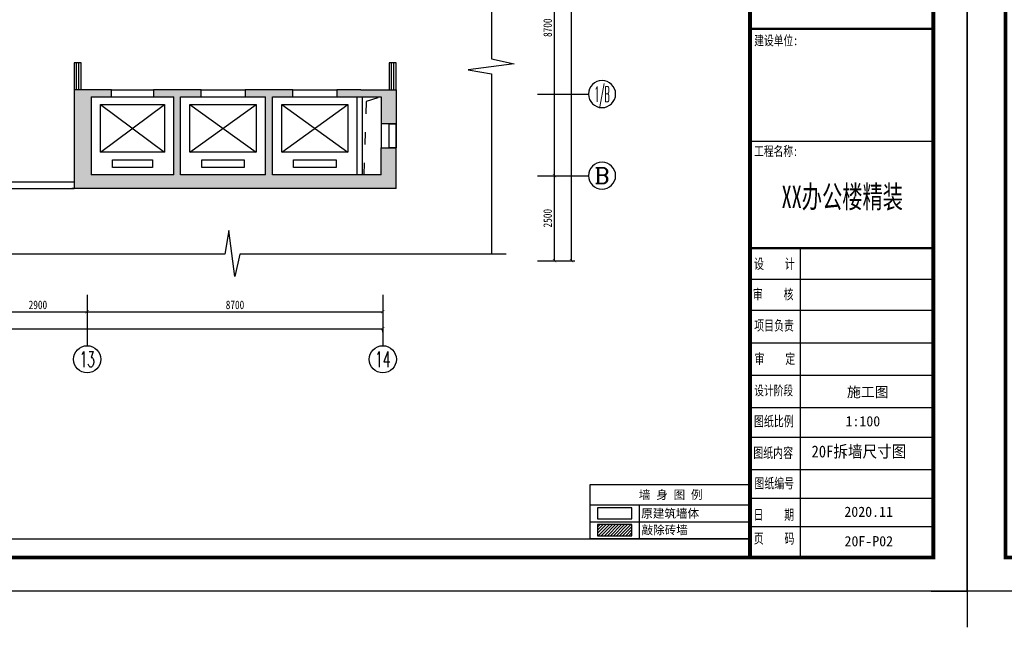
# Model space of a CAD drawing. Header units: millimetres. Extents: x -539149 to -534375, y 505028 to 505469.
# Tile 11 of 135: x -538229 to -537939, y 505028 to 505207. Entities that reach past the tile are written whole.
import ezdxf
from ezdxf.enums import TextEntityAlignment as Align

# ---------------------------------------------------------------- set-up
doc = ezdxf.new("R2010")
doc.units = ezdxf.units.MM
doc.header["$LTSCALE"] = 10
doc.linetypes.add('ACAD_ISO03W100', pattern=[30, 12, -18])
doc.linetypes.add('DASH', pattern=[0.35, 0.25, -0.1])
doc.layers.get('Defpoints').update_dxf_attribs({"color": 8})
for name, color, linetype in [('A-建筑-原墙体', 2, 'Continuous'), ('A-建筑-楼梯', 9, 'Continuous'), ('A-建筑-窗户', 4, 'Continuous'), ('A-建筑-轴号', 3, 'Continuous'), ('A2图框$0$E-图框', 100, 'Continuous'), ('AXIS_TEXT', 50, 'Continuous'), ('B-平面-尺寸', 8, 'Continuous'), ('B-平面-门洞线', 8, 'Continuous'), ('DS-TEXT', 50, 'Continuous'), ('E--图例', 3, 'Continuous'), ('E-填充', 251, 'Continuous'), ('E-墙体尺寸定位图层', 251, 'Continuous'), ('E-尺寸标注', 9, 'Continuous'), ('E-文本', 7, 'Continuous'), ('IDS-TEXT', 50, 'Continuous'), ('WINDOW', 12, 'Continuous')]:
    doc.layers.add(name, color=color, linetype=linetype)
doc.layers.add('A-批量打印图层', color=251, linetype='Continuous', plot=False)
doc.layers.add('A2图框$0$图框外线', color=1, linetype='Continuous', plot=False)
doc.styles.add('_TCH_AXIS', font='COMPLEX', dxfattribs={"bigfont": 'GBCBIG'})
doc.styles.add('A2图框$0$宋体', font='txt', dxfattribs={"width": 0.75})
doc.styles.add('A2图框$0$黑体', font='simhei.ttf')
doc.styles.add('ar', font='arial.ttf')
doc.styles.add('CCD_DIM', font='txt', dxfattribs={"width": 0.8})
doc.styles.add('COMPLEX', font='COMPLEX')
doc.styles.add('黑体', font='simhei.ttf')
doc.dimstyles.new('1-1', dxfattribs={"dimscale": 0, "dimtxt": 2.5, "dimasz": 1, "dimexe": 1, "dimexo": 1, "dimgap": 0.75, "dimtad": 1, "dimdec": 0, "dimrnd": 0.005, "dimzin": 0, "dimdsep": 46, "dimtxsty": 'CCD_DIM', "dimblk": 'ARCHTICK', "dimcen": 0.13, "dimclrd": 44, "dimclre": 44, "dimclrt": 50, "dimadec": 0, "dimazin": 0, "dimtfac": 1, "dimtdec": 0, "dimtix": 1, "dimtmove": 2, "dimatfit": 3, "dimldrblk": 'HBA_Leader_Dot', "dimfxl": 5, "dimfxlon": 1, "dimtvp": 1, "dimtolj": 1, "dimtzin": 0, "dimarcsym": 0})

# ---------------------------------------------------------------- blocks, each defined once
blk = doc.blocks.new('A2图框')
at = {"layer": 'A2图框$0$E-图框', "color": 4}
for p, q in [((155.38, 17.5), (209.38, 17.5)), ((170.24, -104.9), (170.24, -13.95)), ((155.38, -23.08), (209.38, -23.08)), ((155.38, -32.21), (209.38, -32.21)), ((155.38, -41.74), (209.38, -41.74)), ((155.38, -41.74), (209.38, -41.74)), ((155.38, -51.25), (209.38, -51.25)), ((155.38, -60.76), (209.38, -60.76)), ((155.38, -69.51), (209.38, -69.51)), ((155.38, -79.02), (209.38, -79.02)), ((155.38, -87.4), (209.38, -87.4)), ((155.38, -95.77), (209.38, -95.77))]:
    blk.add_line(p, q, dxfattribs=at)
at = {"layer": 'A2图框$0$E-图框', "color": 4, "const_width": 1.13}
blk.add_lwpolyline([(-363.4, 295.3), (209.38, 295.3), (209.38, -104.9), (-363.4, -104.9)], close=True, dxfattribs=at)
at = {"layer": 'A2图框$0$E-图框', "color": 4}
for points, const_width in [([(155.38, 295.3), (155.38, -104.9)], 1.13), ([(155.38, 50.55), (209.38, 50.55)], 0.707), ([(155.38, -13.95), (209.38, -13.95)], 0.707)]:
    blk.add_lwpolyline(points, dxfattribs=dict(at, const_width=const_width))
at = {"layer": 'A2图框$0$图框外线', "color": 1}
blk.add_lwpolyline([(-374.72, 305.2), (219.28, 305.2), (219.28, -114.8), (-374.72, -114.8)], close=True, dxfattribs=at)
blk.add_lwpolyline([(-374.72, 305.2), (219.28, 305.2), (219.28, -114.8), (-374.72, -114.8)], close=True, dxfattribs=at)
blk.add_lwpolyline([(-374.72, 305.2), (219.28, 305.2), (219.28, -114.8), (-374.72, -114.8)], close=True, dxfattribs=at)
for points in [[(-385.32, -114.8), (-374.72, -114.8), (-374.72, -125.41)], [(229.89, -114.8), (219.28, -114.8), (219.28, -125.41)]]:
    blk.add_lwpolyline(points, dxfattribs=at)
at = {"color": 150, "style": 'A2图框$0$黑体', "width": 0.630127}
blk.add_text('  XX办公楼精装  ', height=6.5707, dxfattribs=at).set_placement((158.75, -2.11), (206.38, -2.11), align=Align.FIT)
at = {"layer": 'A2图框$0$E-图框', "color": 4, "linetype": 'Continuous', "style": 'A2图框$0$宋体', "width": 0.75}
for s, height, p in [('建设单位:', 2.828, (156.66, 45.72)), ('工程名称:', 2.828, (156.62, 13.17)), ('设    计', 3, (156.57, -20.03)), ('审    核 ', 3, (156.24, -28.98)), ('项目负责', 3, (156.62, -38.16)), ('审    定', 3, (156.75, -47.95)), ('设计阶段', 2.828, (156.64, -57.19)), ('图纸比例 ', 3, (156.57, -66.33)), ('图纸内容', 3, (156.37, -75.6)), ('图纸编号 ', 3, (156.69, -84.56)), ('日    期', 3, (156.42, -93.8)), ('页    码', 3, (156.51, -100.77))]:
    blk.add_text(s, height=height, dxfattribs=at).set_placement(p)
blk = doc.blocks.new('ffdsaff')
at = {"layer": 'DS-TEXT', "style": 'ar', "flags": 8}
for tag, height, p in [('1:50', 1.96, (-10.5, 27.11)), ('2014.10.18', 1.96, (-6.8, 8.36)), ('P-01', 2.94, (-8.32, 1.92))]:
    blk.add_attdef(tag, text='', height=height, dxfattribs=at).set_placement(p, align=Align.RIGHT)
at = {"layer": 'DS-TEXT', "linetype": 'Continuous', "style": '黑体', "width": 1.344271, "flags": 8}
blk.add_attdef('原始平面布置图', text='', height=2.35, dxfattribs=at).set_placement((-24.86, 20.62), (-2.13, 20.62), align=Align.FIT)
blk = doc.blocks.new('A3图名')
at = {"layer": 'DS-TEXT', "linetype": 'Continuous', "flags": 8}
for tag, height, style, width, p, p2 in [('平 面 布 置 图', 3, '黑体', 0.960193, (-38, 48.77), (-9, 48.77)), ('FIXTURE  &  FURNISHING  LEVEL', 2, 'ar', 0.650857, (-38, 44.7), (-9, 44.7))]:
    blk.add_attdef(tag, text='', height=height, dxfattribs=dict(at, style=style, width=width)).set_placement(p, p2, align=Align.FIT)
at = {"layer": 'DS-TEXT', "style": 'ar', "flags": 8}
for tag, height, p in [('1:50', 2, (-9.5, 30.1)), ('RC-405', 3, (-9.5, 11.5))]:
    blk.add_attdef(tag, text='', height=height, dxfattribs=at).set_placement(p, align=Align.RIGHT)
blk = doc.blocks.new('_AXISO')
blk.add_circle((0, 0), 0.5)
at = {"layer": 'AXIS_TEXT', "style": 'COMPLEX', "width": 1.041667}
blk.add_attdef('A', text='', height=0.56, dxfattribs=at).set_placement((-0.25, -0.28), (0.25, -0.28), align=Align.FIT)
blk = doc.blocks.new('_ArchTick')
at = {"color": 0, "linetype": 'ByBlock', "const_width": 0.15}
blk.add_lwpolyline([(-0.5, -0.5), (0.5, 0.5)], dxfattribs=at)
blk = doc.blocks.new('HBA_Leader_Dot')
at = {"color": 0, "linetype": 'ByBlock'}
blk.add_line((-5, 0), (-10, 0), dxfattribs=at)
at = {"color": 0, "linetype": 'ByBlock', "const_width": 5}
blk.add_lwpolyline([(-2.5, 0, 1), (2.5, 0, 1)], format="xyb", close=True, dxfattribs=at)

msp = doc.modelspace()

# ---------------------------------------------------------------- hatches: boundary and pattern name
at = {"layer": 'E-填充', "ltscale": 0.01}
for points in [[(-538212.716, 505185.899), (-538212.716, 505156.899), (-538207.716, 505160.899), (-538207.716, 505185.899)], [(-538210.716, 505183.899), (-538201.716, 505183.899), (-538201.716, 505185.899), (-538210.716, 505185.899)], [(-538182.416, 505185.899), (-538189.416, 505185.899), (-538189.416, 505183.899), (-538183.416, 505183.899), (-538182.416, 505184.565)], [(-538182.416, 505159.565), (-538181.416, 505160.899), (-538181.416, 505183.899), (-538182.416, 505184.565), (-538183.416, 505183.899), (-538183.416, 505160.899)], [(-538181.416, 505183.899), (-538175.416, 505183.899), (-538175.416, 505185.899), (-538182.416, 505185.899), (-538182.416, 505184.565)], [(-538155.416, 505185.899), (-538162.416, 505185.899), (-538162.416, 505183.899), (-538156.416, 505183.899), (-538155.416, 505184.565)], [(-538155.416, 505159.565), (-538154.416, 505160.899), (-538154.416, 505183.899), (-538155.416, 505184.565), (-538156.416, 505183.899), (-538156.416, 505160.899)], [(-538154.416, 505183.899), (-538148.416, 505183.899), (-538148.416, 505185.899), (-538155.416, 505185.899), (-538155.416, 505184.565)], [(-538128.416, 505185.899), (-538135.416, 505185.899), (-538135.416, 505183.899), (-538128.416, 505183.899)], [(-538128.416, 505185.899), (-538128.416, 505183.899), (-538122.416, 505183.899), (-538118.016, 505185.899)], [(-538118.016, 505185.899), (-538122.416, 505183.899), (-538122.416, 505175.899), (-538118.016, 505175.899)], [(-538122.416, 505160.899), (-538118.016, 505156.899), (-538118.016, 505168.899), (-538122.416, 505168.899)], [(-538212.716, 505157.459), (-538212.716, 505156.899), (-538182.416, 505156.899), (-538182.416, 505159.565), (-538183.416, 505160.899), (-538208.416, 505160.899)], [(-538155.416, 505159.565), (-538156.416, 505160.899), (-538181.416, 505160.899), (-538182.416, 505159.565), (-538182.416, 505156.899), (-538155.416, 505156.899)], [(-538128.416, 505156.899), (-538128.416, 505160.899), (-538154.416, 505160.899), (-538155.416, 505159.565), (-538155.416, 505156.899)], [(-538118.016, 505156.899), (-538122.416, 505160.899), (-538128.416, 505160.899), (-538128.416, 505156.899)]]:
    msp.add_hatch(color=256, dxfattribs=at).paths.add_polyline_path(points)
at = {"layer": 'E-墙体尺寸定位图层'}
h = msp.add_hatch(dxfattribs=at)
h.set_pattern_fill('ANSI31', color=8, scale=1.707042, style=0, pattern_type=2)
h.set_pattern_definition([(45, (-267177.79295, 251997.7693), (-0.449012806, 0.449012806), [])])
h.paths.add_polyline_path([(-538048.621, 505054.834), (-538048.621, 505058.099), (-538058.684, 505058.099), (-538058.684, 505054.834)])

# ---------------------------------------------------------------- linework, layer by layer
at = {"ltscale": 0.01}
msp.add_line((-538122.416, 505175.899, 0.069), (-538122.416, 505168.899, 0.069), dxfattribs=at)
msp.add_line((-538121.916, 505114.699, 0.069), (-538121.916, 505115.699))
at = {"color": 3}
msp.add_line((-538532.648, 505053.909), (-538013.86, 505053.909), dxfattribs=at)
at = {"color": 8, "linetype": 'ACAD_ISO03W100', "ltscale": 0.03, "elevation": 0.069}
msp.add_lwpolyline([(-538127.416, 505160.907), (-538126.716, 505182.564), (-538122.416, 505183.907)], dxfattribs=at)
at = {"layer": 'A-建筑-原墙体', "ltscale": 0.01}
for p, q in [((-538201.716, 505185.899, 0.069), (-538212.716, 505185.899, 0.069)), ((-538212.716, 505185.899, 0.069), (-538212.716, 505156.899, 0.069)), ((-538201.716, 505183.899, 0.069), (-538201.716, 505185.899, 0.069)), ((-538182.416, 505185.899, 0.069), (-538189.416, 505185.899, 0.069)), ((-538189.416, 505185.899, 0.069), (-538189.416, 505183.899, 0.069)), ((-538175.416, 505185.899, 0.069), (-538182.416, 505185.899, 0.069)), ((-538175.416, 505183.899, 0.069), (-538175.416, 505185.899, 0.069)), ((-538155.416, 505185.899, 0.069), (-538162.416, 505185.899, 0.069)), ((-538162.416, 505185.899, 0.069), (-538162.416, 505183.899, 0.069)), ((-538148.416, 505185.899, 0.069), (-538155.416, 505185.899, 0.069)), ((-538148.416, 505183.899, 0.069), (-538148.416, 505185.899, 0.069)), ((-538128.416, 505185.899, 0.069), (-538135.416, 505185.899, 0.069)), ((-538135.416, 505185.899, 0.069), (-538135.416, 505183.899, 0.069)), ((-538128.416, 505185.899, 0.069), (-538118.016, 505185.899, 0.069)), ((-538118.016, 505185.899, 0.069), (-538118.016, 505175.899, 0.069)), ((-538207.716, 505183.899, 0.069), (-538201.716, 505183.899, 0.069)), ((-538207.716, 505183.899, 0.069), (-538207.716, 505160.899, 0.069)), ((-538189.416, 505183.899, 0.069), (-538183.416, 505183.899, 0.069)), ((-538183.416, 505160.899, 0.069), (-538183.416, 505183.899, 0.069)), ((-538181.416, 505160.899, 0.069), (-538181.416, 505183.899, 0.069)), ((-538181.416, 505183.899, 0.069), (-538175.416, 505183.899, 0.069)), ((-538162.416, 505183.899, 0.069), (-538156.416, 505183.899, 0.069)), ((-538156.416, 505160.899, 0.069), (-538156.416, 505183.899, 0.069)), ((-538154.416, 505160.899, 0.069), (-538154.416, 505183.899, 0.069)), ((-538154.416, 505183.899, 0.069), (-538148.416, 505183.899, 0.069)), ((-538135.416, 505183.899, 0.069), (-538128.416, 505183.899, 0.069)), ((-538129.416, 505160.899, 0.069), (-538129.416, 505183.899, 0.069)), ((-538128.416, 505183.899, 0.069), (-538122.416, 505183.899, 0.069)), ((-538127.916, 505160.899, 0.069), (-538127.916, 505183.899, 0.069)), ((-538122.416, 505183.899, 0.069), (-538122.416, 505175.899, 0.069)), ((-538118.016, 505175.899, 0.069), (-538122.416, 505175.899, 0.069)), ((-538118.016, 505175.899, 0.069), (-538120.016, 505175.899, 0.069)), ((-538120.016, 505168.899, 0.069), (-538120.016, 505175.899, 0.069)), ((-538120.016, 505175.899, 0.069), (-538118.016, 505175.899, 0.069)), ((-538118.016, 505175.899, 0.069), (-538118.016, 505168.899, 0.069)), ((-538122.416, 505160.899, 0.069), (-538122.416, 505168.899, 0.069)), ((-538122.416, 505168.899, 0.069), (-538118.016, 505168.899, 0.069)), ((-538118.016, 505168.899, 0.069), (-538120.016, 505168.899, 0.069)), ((-538118.016, 505168.899, 0.069), (-538120.016, 505168.899, 0.069)), ((-538118.016, 505156.899, 0.069), (-538118.016, 505168.899, 0.069)), ((-538237.116, 505158.899, 0.069), (-538212.716, 505158.899, 0.069)), ((-538212.716, 505158.899, 0.069), (-538212.716, 505156.899, 0.069)), ((-538183.416, 505160.899, 0.069), (-538207.716, 505160.899, 0.069)), ((-538156.416, 505160.899, 0.069), (-538181.416, 505160.899, 0.069)), ((-538128.416, 505160.899, 0.069), (-538154.416, 505160.899, 0.069)), ((-538122.416, 505160.899, 0.069), (-538128.416, 505160.899, 0.069)), ((-538237.116, 505156.899, 0.069), (-538212.716, 505156.899, 0.069)), ((-538118.016, 505156.899, 0.069), (-538213.425, 505156.899, 0.069))]:
    msp.add_line(p, q, dxfattribs=at)
at = {"layer": 'A-建筑-原墙体', "color": 8, "ltscale": 0.01}
for points in [[(-538089.916, 505279.376), (-538089.916, 505195.103), (-538083.281, 505193.614), (-538096.814, 505191.832), (-538089.916, 505190.644), (-538089.916, 505137.656)], [(-538085.571, 505137.656), (-538163.942, 505137.656), (-538165.431, 505131.021), (-538167.213, 505144.553), (-538168.401, 505137.656), (-538245.922, 505137.656)]]:
    msp.add_lwpolyline(points, dxfattribs=at)
at = {"layer": 'A-建筑-原墙体'}
for points in [[(-538058.684, 505059.766), (-538048.621, 505059.766), (-538048.621, 505063.032), (-538058.684, 505063.032)], [(-538058.684, 505054.834), (-538048.621, 505054.834), (-538048.621, 505058.099), (-538058.684, 505058.099)], [(-538058.684, 505054.834), (-538048.621, 505054.834), (-538048.621, 505058.099), (-538058.684, 505058.099)]]:
    msp.add_lwpolyline(points, close=True, dxfattribs=at)
at = {"layer": 'A-建筑-楼梯', "ltscale": 0.01}
for p, q in [((-538204.966, 505167.649, 0.069), (-538204.966, 505181.649, 0.069)), ((-538204.966, 505181.649, 0.069), (-538186.166, 505181.649, 0.069)), ((-538204.966, 505167.649, 0.069), (-538186.166, 505181.649, 0.069)), ((-538204.966, 505181.649, 0.069), (-538186.166, 505167.649, 0.069)), ((-538186.166, 505181.649, 0.069), (-538186.166, 505167.649, 0.069)), ((-538178.666, 505167.649, 0.069), (-538178.666, 505181.649, 0.069)), ((-538178.666, 505181.649, 0.069), (-538159.166, 505181.649, 0.069)), ((-538178.666, 505167.649, 0.069), (-538159.166, 505181.649, 0.069)), ((-538178.666, 505181.649, 0.069), (-538159.166, 505167.649, 0.069)), ((-538159.166, 505181.649, 0.069), (-538159.166, 505167.649, 0.069)), ((-538151.666, 505167.648, 0.069), (-538151.666, 505181.648, 0.069)), ((-538151.666, 505181.648, 0.069), (-538132.166, 505181.648, 0.069)), ((-538151.666, 505167.648, 0.069), (-538132.166, 505181.648, 0.069)), ((-538151.666, 505181.648, 0.069), (-538132.166, 505167.648, 0.069)), ((-538132.166, 505181.648, 0.069), (-538132.166, 505167.648, 0.069)), ((-538186.166, 505167.649, 0.069), (-538204.966, 505167.649, 0.069)), ((-538159.166, 505167.649, 0.069), (-538178.666, 505167.649, 0.069)), ((-538132.166, 505167.648, 0.069), (-538151.666, 505167.648, 0.069)), ((-538201.466, 505163.149, 0.069), (-538201.466, 505165.399, 0.069)), ((-538201.466, 505165.399, 0.069), (-538189.666, 505165.399, 0.069)), ((-538189.666, 505165.399, 0.069), (-538189.666, 505163.149, 0.069)), ((-538175.166, 505163.149, 0.069), (-538175.166, 505165.399, 0.069)), ((-538175.166, 505165.399, 0.069), (-538162.666, 505165.399, 0.069)), ((-538162.666, 505165.399, 0.069), (-538162.666, 505163.149, 0.069)), ((-538148.166, 505163.148, 0.069), (-538148.166, 505165.398, 0.069)), ((-538148.166, 505165.398, 0.069), (-538135.666, 505165.398, 0.069)), ((-538135.666, 505165.398, 0.069), (-538135.666, 505163.148, 0.069)), ((-538189.666, 505163.149, 0.069), (-538201.466, 505163.149, 0.069)), ((-538162.666, 505163.149, 0.069), (-538175.166, 505163.149, 0.069)), ((-538135.666, 505163.148, 0.069), (-538148.166, 505163.148, 0.069))]:
    msp.add_line(p, q, dxfattribs=at)
at = {"layer": 'A-建筑-窗户', "ltscale": 0.01}
for p, q in [((-538210.716, 505193.899, 0.069), (-538212.716, 505193.899, 0.069)), ((-538212.716, 505193.899, 0.069), (-538212.716, 505185.899, 0.069)), ((-538212.05, 505185.899, 0.069), (-538212.05, 505193.899, 0.069)), ((-538211.383, 505185.899, 0.069), (-538211.383, 505193.899, 0.069)), ((-538210.716, 505185.899, 0.069), (-538210.716, 505193.899, 0.069)), ((-538118.016, 505193.899, 0.069), (-538120.016, 505193.899, 0.069)), ((-538120.016, 505193.899, 0.069), (-538120.016, 505185.899, 0.069)), ((-538119.35, 505185.899, 0.069), (-538119.35, 505193.899, 0.069)), ((-538118.683, 505185.899, 0.069), (-538118.683, 505193.899, 0.069)), ((-538118.016, 505185.899, 0.069), (-538118.016, 505193.899, 0.069))]:
    msp.add_line(p, q, dxfattribs=at)
at = {"layer": 'A-建筑-轴号', "ltscale": 0.01}
for p, q in [((-538076.394, 505184.699, 0.069), (-538061.394, 505184.699, 0.069)), ((-538076.394, 505160.699, 0.069), (-538061.394, 505160.699, 0.069)), ((-538208.916, 505125.699, 0.069), (-538208.916, 505110.699, 0.069)), ((-538121.916, 505125.699, 0.069), (-538121.916, 505110.699, 0.069))]:
    msp.add_line(p, q, dxfattribs=at)
at = {"layer": 'A-批量打印图层'}
for points in [[(-538543.961, 505458.51), (-537949.961, 505458.51), (-537949.961, 505038.51), (-538543.961, 505038.51)], [(-537949.961, 505458.51), (-537355.961, 505458.51), (-537355.961, 505038.51), (-537949.961, 505038.51)]]:
    msp.add_lwpolyline(points, close=True, dxfattribs=at)
at = {"layer": 'B-平面-门洞线', "color": 8, "ltscale": 0.01}
for p, q in [((-538201.716, 505185.899, 0.069), (-538189.416, 505185.899, 0.069)), ((-538175.416, 505185.899, 0.069), (-538162.416, 505185.899, 0.069)), ((-538148.416, 505185.899, 0.069), (-538135.416, 505185.899, 0.069)), ((-538201.716, 505183.899, 0.069), (-538189.416, 505183.899, 0.069)), ((-538175.416, 505183.899, 0.069), (-538162.416, 505183.899, 0.069)), ((-538148.416, 505183.899, 0.069), (-538135.416, 505183.899, 0.069))]:
    msp.add_line(p, q, dxfattribs=at)
at = {"layer": 'Defpoints', "linetype": 'Continuous', "ltscale": 0.5}
msp.add_lwpolyline([(-538532.648, 505053.909), (-538013.86, 505053.909), (-538013.86, 505448.611), (-538532.648, 505448.611)], close=True, dxfattribs=at)
at = {"layer": 'E--图例', "color": 8}
for p, q in [((-538060.904, 505063.909), (-538013.86, 505063.909)), ((-538046.401, 505053.909), (-538046.401, 505063.909)), ((-538060.904, 505058.909), (-538013.86, 505058.909))]:
    msp.add_line(p, q, dxfattribs=at)
at = {"layer": 'E--图例'}
msp.add_lwpolyline([(-538060.904, 505069.886), (-538013.86, 505069.886), (-538013.86, 505053.909), (-538060.904, 505053.909)], close=True, dxfattribs=at)
at = {"layer": 'WINDOW', "linetype": 'DASH', "ltscale": 0.01}
for p, q in [((-538118.016, 505175.899, 0.069), (-538120.016, 505175.899, 0.069)), ((-538118.016, 505175.899, 0.069), (-538120.016, 505175.899, 0.069)), ((-538120.016, 505168.899, 0.069), (-538118.016, 505168.899, 0.069)), ((-538120.016, 505168.899, 0.069), (-538118.016, 505168.899, 0.069))]:
    msp.add_line(p, q, dxfattribs=at)
at = {"layer": 'WINDOW', "ltscale": 0.01}
for p, q in [((-538120.016, 505168.899, 0.069), (-538120.016, 505175.899, 0.069)), ((-538120.016, 505168.899, 0.069), (-538120.016, 505175.899, 0.069)), ((-538118.016, 505168.899, 0.069), (-538118.016, 505175.899, 0.069)), ((-538118.016, 505168.899, 0.069), (-538118.016, 505175.899, 0.069))]:
    msp.add_line(p, q, dxfattribs=at)

# ---------------------------------------------------------------- block references
ref = msp.add_blockref('A3图名', (-537955.838, 505029.338), dxfattribs=dict(xscale=1.362294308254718, yscale=1.362294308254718, zscale=1.362294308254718))
ref.add_attrib('平 面 布 置 图', '施工图', dxfattribs={"layer": 'IDS-TEXT', "linetype": 'Continuous', "height": 3, "style": '黑体'}).set_placement((-537985.316, 505094.685), align=Align.BOTTOM_LEFT)
at = {"layer": 'A-建筑-窗户', "ltscale": 0.5}
for p in [(-538169.245, 505153.313), (-537575.245, 505153.313)]:
    msp.add_blockref('A2图框', p, dxfattribs=at)
at = {"layer": 'A-建筑-轴号', "ltscale": 0.01}
ref = msp.add_blockref('_AXISO', (-538057.394, 505184.699, 0.069), dxfattribs=dict(at, xscale=-8, yscale=8, zscale=8))
ref.add_attrib('A', '1/B', dxfattribs={"layer": 'AXIS_TEXT', "height": 4.5255, "style": '_TCH_AXIS', "width": 0.388889}).set_placement((-538059.657, 505182.436, 0.069), (-538055.132, 505182.436, 0.069), align=Align.FIT)
ref = msp.add_blockref('_AXISO', (-538057.394, 505160.699, 0.069), dxfattribs=dict(at, xscale=-8, yscale=8, zscale=8))
ref.add_attrib('A', 'B', dxfattribs={"layer": 'AXIS_TEXT', "height": 4.525, "style": '_TCH_AXIS', "width": 1.235294}).set_placement((-538059.657, 505158.436, 0.069), (-538055.132, 505158.436, 0.069), align=Align.FIT)
ref = msp.add_blockref('_AXISO', (-538208.916, 505106.699, 0.069), dxfattribs=dict(at, xscale=8, yscale=8, zscale=8))
ref.add_attrib('A', '13', dxfattribs={"layer": 'AXIS_TEXT', "height": 4.5255, "style": '_TCH_AXIS', "width": 0.724138}).set_placement((-538211.179, 505104.436, 0.069), (-538206.654, 505104.436, 0.069), align=Align.FIT)
ref = msp.add_blockref('_AXISO', (-538121.916, 505106.699, 0.069), dxfattribs=dict(at, xscale=8, yscale=8, zscale=8))
ref.add_attrib('A', '14', dxfattribs={"layer": 'AXIS_TEXT', "height": 4.5255, "style": '_TCH_AXIS', "width": 0.677419}).set_placement((-538124.179, 505104.436, 0.069), (-538119.654, 505104.436, 0.069), align=Align.FIT)
at = {"layer": 'E-尺寸标注'}
ref = msp.add_blockref('ffdsaff', (-537962.79, 505048.717), dxfattribs=dict(at, xscale=1.362294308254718, yscale=1.362294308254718, zscale=1.362294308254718))
ref.add_attrib('原始平面布置图', '20F拆墙尺寸图', dxfattribs={"layer": 'DS-TEXT', "linetype": 'Continuous', "height": 3.5, "style": '黑体', "width": 0.9}).set_placement((-537995.743, 505076.803), align=Align.BOTTOM_LEFT)
ref.add_attrib('1:50', '1:100', dxfattribs={"layer": 'DS-TEXT', "height": 3, "style": '黑体'}).set_placement((-537975.519, 505086.091), align=Align.BOTTOM_RIGHT)
ref.add_attrib('2014.10.18', '2020.11', dxfattribs={"layer": 'DS-TEXT', "height": 3, "style": '黑体'}).set_placement((-537971.788, 505059.48), align=Align.BOTTOM_RIGHT)
ref.add_attrib('P-01', '20F-P02', dxfattribs={"layer": 'DS-TEXT', "height": 3, "style": '黑体'}).set_placement((-537971.738, 505050.826), align=Align.BOTTOM_RIGHT)

# ---------------------------------------------------------------- texts
at = {"layer": 'E-文本', "style": '黑体'}
for s, p in [('墙 身 图 例', (-538046.543, 505065.615)), ('原建筑墙体', (-538045.867, 505060.111)), ('敲除砖墙', (-538045.771, 505055.259))]:
    msp.add_text(s, height=2.5, dxfattribs=at).set_placement(p)

# ---------------------------------------------------------------- dimensions: what is measured, and where the dimension line sits
at = {"layer": 'B-平面-尺寸', "ltscale": 0.01}
for p1, p2, distance in [((-538081.394, 505135.699, 0.069), (-538081.394, 505365.199, 0.069), -15), ((-538081.394, 505160.699, 0.069), (-538081.394, 505247.699, 0.069), -10), ((-538081.394, 505135.699, 0.069), (-538081.394, 505160.699, 0.069), -10), ((-538451.916, 505130.699, 0.069), (-538121.916, 505130.699, 0.069), -15), ((-538237.916, 505130.699, 0.069), (-538208.916, 505130.699, 0.069), -10), ((-538208.916, 505130.699, 0.069), (-538121.916, 505130.699, 0.069), -10)]:
    msp.add_aligned_dim(p1=p1, p2=p2, distance=distance, dimstyle='1-1', override={"dimscale": 1, "dimlfac": 100}, dxfattribs=at).render()

doc.saveas('drawing.dxf')
